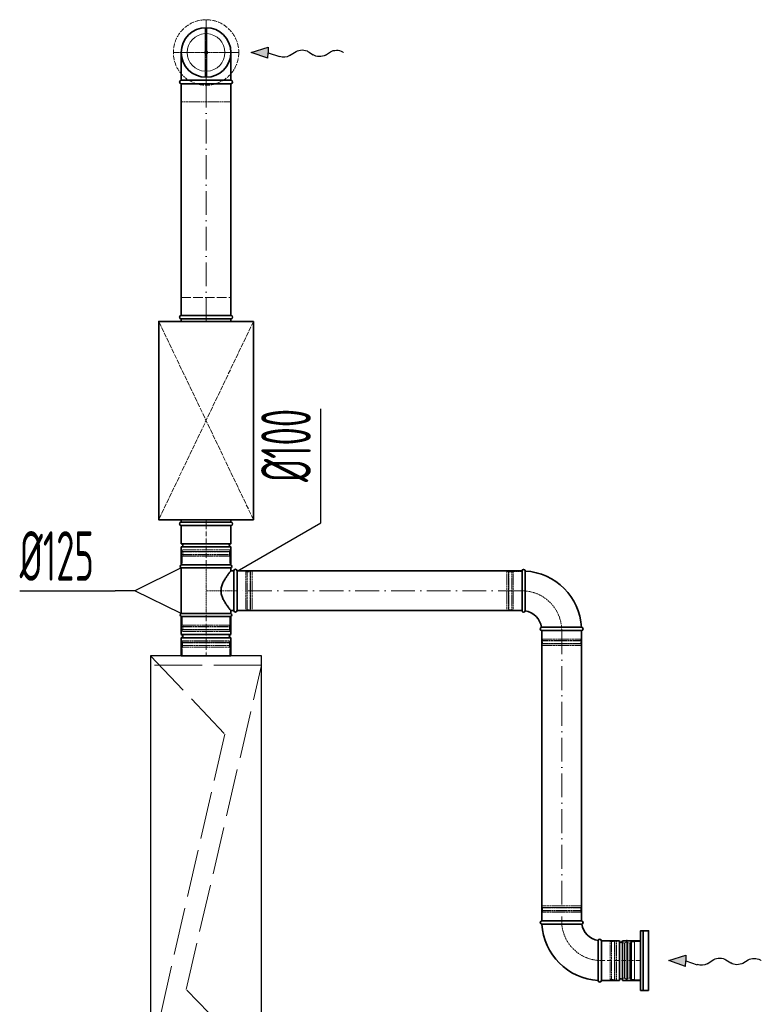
# Model space of a CAD drawing. Header units: millimetres. Extents: x -118717 to 8962, y 22910 to 145283.
# Tile 51 of 193: x -60983 to -59112, y 70700 to 73182. Entities that reach past the tile are written whole.
import ezdxf

# ---------------------------------------------------------------- set-up
doc = ezdxf.new("R2010")
doc.units = ezdxf.units.MM
for name, pattern in [('ACAD_ISO02W100', [15, 12, -3]), ('ACAD_ISO10W100', [18, 12, -3, 0, -3]), ('phl_thick', [0])]:
    doc.linetypes.add(name, pattern=pattern)
for name, color, linetype, lineweight in [('VZT_05 ETA (ODVOD) - OBRYS', 6, 'Continuous', 35), ('VZT_06 ETA (ODVOD) - OSA', 6, 'ACAD_ISO10W100', 5), ('VZT_08 ETA (ODVOD) - SKRYTÉ', 6, 'ACAD_ISO02W100', 5), ('VZT_21 ZAŘÍZENÍ - OBRYS', 1, 'Continuous', 30), ('VZT_22 ZAŘÍZENÍ - DETAIL', 8, 'Continuous', 5), ('VZT_30 DISTRIBUČNÍ PRVKY - OBRYS', 1, 'Continuous', 35), ('VZT_31 DISTRIBUČNÍ PRVKY - OSA', 8, 'ACAD_ISO10W100', 5), ('VZT_32 DISTRIBUČNÍ PRVKY - DETAIL', 8, 'Continuous', 5), ('VZT_33 DISTRIBUČNÍ PRVKY - SKRYTÉ', 8, 'ACAD_ISO02W100', 5), ('VZT_35 TLUMIČE HLUKU - OBRYS', 1, 'Continuous', 35), ('VZT_36 TLUMIČE HLUKU - OSA', 1, 'ACAD_ISO10W100', 5), ('VZT_37 TLUMIČE HLUKU - DETAIL', 8, 'ACAD_ISO02W100', 5), ('VZT_50 POPIS - OBECNE', 7, 'Continuous', 13), ('VZT_60_KOTY - DIMENZE', 7, 'Continuous', 5)]:
    doc.layers.add(name, color=color, linetype=linetype, lineweight=lineweight)
doc.layers.add('VZT_07 ETA (ODVOD) - NETISK', color=8, linetype='ACAD_ISO02W100', lineweight=5, plot=False)
doc.layers.add('VZT_39 TLUMIČE HLUKU - NETISK', color=8, linetype='ACAD_ISO02W100', lineweight=5, plot=False)
doc.styles.add('EVORA_125', font='isocp.shx', dxfattribs={"width": 0.6, "height": 125})

# ---------------------------------------------------------------- blocks, each defined once
blk = doc.blocks.new('*U50')
at = {"layer": 'VZT_31 DISTRIBUČNÍ PRVKY - OSA', "color": 0}
for p, q in [((0, 16.5), (0, 82.62)), ((-82.62, 0), (-16.5, 0)), ((16.5, 0), (82.62, 0)), ((0, -82.62), (0, -16.5))]:
    blk.add_line(p, q, dxfattribs=at)
at = {"layer": 'VZT_31 DISTRIBUČNÍ PRVKY - OSA', "color": 0, "linetype": 'Continuous'}
for p, q in [((-8.25, 0), (8.25, 0)), ((0, -8.25), (0, 8.25))]:
    blk.add_line(p, q, dxfattribs=at)

msp = doc.modelspace()

# ---------------------------------------------------------------- linework, layer by layer
at = {"color": 8, "lineweight": 5}
for points in [[(-59457.9, 70853.9), (-59461.8, 70855.3), (-59461.8, 70810.1)], [(-59457.6, 70854.8), (-59457.6, 70810.1)], [(-59446, 70854), (-59446, 70810.1)], [(-59442.3, 70855.7), (-59442.3, 70810.1)], [(-59439.7, 70857.6), (-59439.7, 70810.1)], [(-59416.8, 70761.6), (-59431.8, 70761.6), (-59431.8, 70858.6), (-59416.8, 70858.6)], [(-59416.8, 70761.6), (-59416.8, 70858.6)], [(-59457.9, 70766.4), (-59461.8, 70765), (-59461.8, 70810.1)], [(-59457.6, 70765.5), (-59457.6, 70810.1)], [(-59446, 70766.2), (-59446, 70810.1)], [(-59442.3, 70764.6), (-59442.3, 70810.1)], [(-59439.7, 70762.6), (-59439.7, 70810.1)]]:
    msp.add_lwpolyline(points, dxfattribs=at)
for points in [[(-59451.7, 70862.3), (-59453.1, 70856.5, 0.060863), (-59453.2, 70855.9), (-59453.2, 70810.1)], [(-59451.7, 70862.3), (-59450.3, 70856.3, -0.058981), (-59450.2, 70855.7), (-59450.2, 70810.1)], [(-59431.8, 70857.6), (-59439.7, 70857.6, 0.291473), (-59442.1, 70856.1, 0.291473)], [(-59451.7, 70758), (-59453.1, 70763.7, -0.060863), (-59453.2, 70764.4), (-59453.2, 70810.1)], [(-59451.7, 70758), (-59450.3, 70764, 0.058981), (-59450.2, 70764.6), (-59450.2, 70810.1)], [(-59431.8, 70762.6), (-59439.7, 70762.6, -0.291473), (-59442.1, 70764.2, -0.291473)]]:
    msp.add_lwpolyline(points, format="xyb", dxfattribs=at)
for centre, radius, start, end in [((-59452.4, 70845.8), 10.5, 52.1622, 120.2824), ((-59445.5, 70857.9), 3.88, 263.3265, 332.5007), ((-59452.4, 70774.5), 10.5, 239.7176, 307.8378), ((-59445.5, 70762.4), 3.88, 27.4993, 96.6735)]:
    msp.add_arc(centre, radius, start, end, dxfattribs=at)
at = {"layer": 'VZT_05 ETA (ODVOD) - OBRYS'}
for p, q in [((-60575, 71906.5), (-60450, 71906.5)), ((-60575, 71861), (-60575, 71906.5)), ((-60450, 71861), (-60450, 71906.5)), ((-60575, 71861), (-60450, 71861)), ((-60575, 71853), (-60450, 71853)), ((-60575, 71807.5), (-60575, 71853)), ((-60450, 71807.5), (-60450, 71853)), ((-60575, 71807.5), (-60450, 71807.5)), ((-60450, 71807.5), (-60575, 71807.5)), ((-60575, 71799.8), (-60450, 71799.8)), ((-60575, 71685.1), (-60575, 71799.8)), ((-60450, 71792.5), (-60450, 71799.8)), ((-60442.5, 71792.5), (-60450, 71792.5)), ((-60442.5, 71792.5), (-60442.5, 71692.5)), ((-60434.5, 71792.5), (-60434.5, 71692.5)), ((-59715.8, 71792.2), (-59715.8, 71692.2)), ((-59707.8, 71792.2), (-59707.8, 71742.1)), ((-60450, 71685.1), (-60575, 71685.1)), ((-60442.5, 71692.5), (-60450, 71692.5)), ((-60450, 71685.1), (-60450, 71692.5)), ((-60450, 71677.5), (-60575, 71677.5)), ((-60575, 71677.5), (-60575, 71632)), ((-60450, 71677.5), (-60575, 71677.5)), ((-60450, 71677.5), (-60450, 71632)), ((-59665.8, 71642.2), (-59565.8, 71642.2)), ((-59565.8, 71650.2), (-59616, 71650.2)), ((-60450, 71632), (-60575, 71632)), ((-60450, 71624), (-60575, 71624)), ((-60575, 71624), (-60575, 71578.5)), ((-60450, 71624), (-60450, 71578.5)), ((-60450, 71578.5), (-60575, 71578.5)), ((-59565.8, 70910.1), (-59665.8, 70910.1)), ((-59665.8, 70902.1), (-59615.6, 70902.1)), ((-59515.8, 70760.1), (-59515.8, 70860.1)), ((-59515.8, 70860.1), (-59515.8, 70760.1)), ((-59470.3, 70860.1), (-59515.8, 70860.1)), ((-59470.3, 70860.1), (-59470.3, 70760.1)), ((-59462.3, 70860.1), (-59462.3, 70760.1)), ((-59416.8, 70860.1), (-59462.3, 70860.1)), ((-59416.8, 70860.1), (-59416.8, 70760.1)), ((-59523.8, 70760.1), (-59523.8, 70810.3)), ((-59470.3, 70760.1), (-59515.8, 70760.1)), ((-59416.8, 70760.1), (-59462.3, 70760.1))]:
    msp.add_line(p, q, dxfattribs=at)
at = {"layer": 'VZT_05 ETA (ODVOD) - OBRYS', "elevation": 0}
for points in [[(-60575, 73029.3), (-60575, 73099.3)], [(-60450, 73029.3), (-60450, 73099.3)], [(-60575, 73029.3), (-60450, 73029.3)], [(-60575, 72436.5), (-60575, 73020.3)], [(-60575, 73020.3), (-60450, 73020.3)], [(-60450, 72436.5), (-60450, 73020.3)], [(-60434.5, 71792.5), (-59715.8, 71792.5)], [(-60434.5, 71692.5), (-59715.8, 71692.5)]]:
    msp.add_lwpolyline(points, dxfattribs=at)
at = {"layer": 'VZT_05 ETA (ODVOD) - OBRYS'}
for points in [[(-59665.8, 70910.1), (-59665.8, 71642.2)], [(-59565.8, 70910.1), (-59565.8, 71642.2)]]:
    msp.add_lwpolyline(points, dxfattribs=at)
for centre, radius, start, end in [((-60512.5, 73099.3), 62.5, 0, 180), ((-60575, 73024.8), 4.5, 90, 270), ((-60450, 73024.8), 4.5, 270, 90), ((-60575, 71857), 4, 270, 90), ((-60450, 71857), 4, 90, 270), ((-60573.3, 71803.6), 4.17, 113.4678, 246.5322), ((-60451.6, 71803.6), 4.17, 293.4678, 66.5322), ((-60438.5, 71792.5), 4, 0, 180), ((-59711.8, 71792.2), 4, 0, 180), ((-59715.8, 71642.2), 150, 3.0572, 86.9428), ((-60573.3, 71681.3), 4.17, 113.4678, 246.5322), ((-60451.6, 71681.3), 4.17, 293.4678, 66.5322), ((-60438.5, 71692.5), 4, 180, 0), ((-59711.8, 71692.2), 4, 180, 350.8522), ((-59715.8, 71642.2), 50, 9.1478, 80.8522), ((-59665.8, 71646.2), 4, 99.1478, 270), ((-59565.8, 71646.2), 4, 270, 90), ((-60575, 71628), 4, 270, 90), ((-60450, 71628), 4, 90, 270), ((-59665.8, 70906.1), 4, 90, 270), ((-59515.8, 70910.1), 150, 183.0572, 266.9428), ((-59565.8, 70906.1), 4, 279.1478, 90), ((-59515.8, 70910.1), 50, 189.1478, 260.8522), ((-59519.8, 70860.1), 4, 0, 170.8522), ((-59466.3, 70860.1), 4, 180, 0), ((-59466.3, 70760.1), 4, 0, 180), ((-59519.8, 70760.1), 4, 180, 0)]:
    msp.add_arc(centre, radius, start, end, dxfattribs=at)
for points, knots in [([(-60450, 71792.5), (-60450, 71792.5), (-60450, 71792.4), (-60450.3, 71792.1), (-60450.5, 71791.8), (-60451, 71791.1), (-60451.4, 71790.7), (-60452.2, 71789.7), (-60452.6, 71789.1), (-60453.6, 71787.8), (-60454.2, 71787.1), (-60455.4, 71785.5), (-60456, 71784.7), (-60457.4, 71782.9), (-60458, 71781.9), (-60459.5, 71779.9), (-60460.2, 71778.9), (-60461.7, 71776.7), (-60462.4, 71775.6), (-60464, 71773.2), (-60464.8, 71771.9), (-60466.4, 71769.2), (-60467.2, 71767.9), (-60468.7, 71765), (-60469.5, 71763.6), (-60471.6, 71759), (-60472.8, 71755.8), (-60474, 71750.9), (-60474.4, 71749.3), (-60474.8, 71745.9), (-60475, 71744.2), (-60475, 71740.8), (-60474.8, 71739.1), (-60474.4, 71735.7), (-60474, 71734), (-60472.8, 71729.1), (-60471.6, 71725.9), (-60469.5, 71721.4), (-60468.7, 71719.9), (-60467.2, 71717.1), (-60466.4, 71715.7), (-60464.8, 71713.1), (-60464, 71711.8), (-60462.4, 71709.4), (-60461.7, 71708.2), (-60460.2, 71706.1), (-60459.5, 71705), (-60458, 71703), (-60457.4, 71702.1), (-60456, 71700.3), (-60455.4, 71699.4), (-60454.2, 71697.9), (-60453.6, 71697.1), (-60452.6, 71695.8), (-60452.2, 71695.2), (-60451.4, 71694.2), (-60451, 71693.8), (-60450.5, 71693.1), (-60450.3, 71692.9), (-60450, 71692.6), (-60450, 71692.5), (-60450, 71692.5)], [80.753728, 80.753728, 80.753728, 80.753728, 85.721109, 85.721109, 90.68849, 90.68849, 95.655871, 95.655871, 100.623252, 100.623252, 105.590633, 105.590633, 110.558015, 110.558015, 115.525396, 115.525396, 120.492777, 120.492777, 125.619612, 125.619612, 130.746447, 130.746447, 135.873281, 135.873281, 141.000116, 141.000116, 151.253786, 151.253786, 156.38062, 156.38062, 161.507455, 161.507455, 166.63429, 166.63429, 171.761125, 171.761125, 182.014794, 182.014794, 187.141629, 187.141629, 192.268464, 192.268464, 197.395298, 197.395298, 202.522133, 202.522133, 207.489514, 207.489514, 212.456896, 212.456896, 217.424277, 217.424277, 222.391658, 222.391658, 227.359039, 227.359039, 232.32642, 232.32642, 237.293801, 237.293801, 242.261183, 242.261183, 242.261183, 242.261183]), ([(-59707.8, 71742.1), (-59707.8, 71735.7), (-59707.8, 71729.4), (-59707.8, 71717.3), (-59707.8, 71711.8), (-59707.8, 71702.3), (-59707.8, 71698.4), (-59707.8, 71693.2), (-59707.8, 71691.7), (-59707.8, 71691.6), (-59707.8, 71691.6), (-59707.8, 71691.6)], [78.71119, 78.71119, 78.71119, 78.71119, 97.804615, 97.804615, 117.523893, 117.523893, 137.264303, 137.264303, 156.831737, 156.831737, 157.874915, 157.874915, 157.874915, 157.874915]), ([(-59666.4, 71650.2), (-59666.4, 71650.2), (-59665.3, 71650.2), (-59660.8, 71650.2), (-59657.4, 71650.2), (-59648.5, 71650.2), (-59643.1, 71650.2), (-59631.2, 71650.2), (-59624.7, 71650.2), (-59617.4, 71650.2), (-59616.7, 71650.2), (-59616, 71650.2)], [157.874915, 157.874915, 157.874915, 157.874915, 176.103874, 176.103874, 195.460379, 195.460379, 215.101284, 215.101284, 234.82164, 234.82164, 237.034743, 237.034743, 237.034743, 237.034743]), ([(-59565.2, 70902.2), (-59565.2, 70902.2), (-59566.3, 70902.2), (-59570.8, 70902.2), (-59574.2, 70902.2), (-59583.1, 70902.1), (-59588.5, 70902.1), (-59600.4, 70902.1), (-59606.9, 70902.1), (-59614.2, 70902.1), (-59614.9, 70902.1), (-59615.6, 70902.1)], [157.874915, 157.874915, 157.874915, 157.874915, 176.103874, 176.103874, 195.460379, 195.460379, 215.101284, 215.101284, 234.82164, 234.82164, 237.034743, 237.034743, 237.034743, 237.034743]), ([(-59523.8, 70810.3), (-59523.8, 70816.7), (-59523.8, 70823), (-59523.8, 70835), (-59523.8, 70840.6), (-59523.8, 70850.1), (-59523.8, 70853.9), (-59523.7, 70859.2), (-59523.7, 70860.6), (-59523.7, 70860.8), (-59523.7, 70860.8), (-59523.7, 70860.8)], [78.71119, 78.71119, 78.71119, 78.71119, 97.804615, 97.804615, 117.523893, 117.523893, 137.264303, 137.264303, 156.831737, 156.831737, 157.874915, 157.874915, 157.874915, 157.874915])]:
    msp.add_open_spline(points, degree=3, knots=knots, dxfattribs=at)
at = {"layer": 'VZT_06 ETA (ODVOD) - OSA', "ltscale": 0.3, "elevation": 0}
for points in [[(-60512.5, 73171.8), (-60512.5, 73099.3)], [(-60585, 73099.3), (-60512.5, 73099.3)], [(-60512.5, 73099.3), (-60512.5, 73020.3)], [(-60512.5, 73099.3), (-60440, 73099.3)], [(-60512.5, 71677.5), (-60512.5, 71807.5)], [(-60434.5, 71742.5), (-60512.5, 71742.5)]]:
    msp.add_lwpolyline(points, dxfattribs=at)
at = {"layer": 'VZT_06 ETA (ODVOD) - OSA', "ltscale": 5, "elevation": 0}
for points in [[(-60512.5, 73020.3), (-60512.5, 72436.5)], [(-59715.8, 71742.5), (-60434.5, 71742.5)]]:
    msp.add_lwpolyline(points, dxfattribs=at)
at = {"layer": 'VZT_06 ETA (ODVOD) - OSA', "elevation": 0}
for points in [[(-60512.5, 71807.5), (-60512.5, 71906.5)], [(-60512.5, 71677.5), (-60512.5, 71578.5)], [(-59416.8, 70810.1), (-59515.8, 70810.1)]]:
    msp.add_lwpolyline(points, dxfattribs=at)
at = {"layer": 'VZT_06 ETA (ODVOD) - OSA', "ltscale": 0.3}
for points in [[(-59615.8, 71642.2), (-59615.8, 71642.2, 0.414214), (-59715.8, 71742.2), (-59715.8, 71742.2)], [(-59615.8, 70910.1), (-59615.8, 70910.1, 0.414214), (-59515.8, 70810.1), (-59515.8, 70810.1)]]:
    msp.add_lwpolyline(points, format="xyb", dxfattribs=at)
at = {"layer": 'VZT_06 ETA (ODVOD) - OSA', "ltscale": 5}
msp.add_lwpolyline([(-59615.8, 71642.2), (-59615.8, 70910.1)], dxfattribs=at)
at = {"layer": 'VZT_07 ETA (ODVOD) - NETISK', "ltscale": 0.4}
for p, q in [((-60451.5, 71841), (-60573.5, 71841)), ((-60573.5, 71841), (-60573.5, 71840.5)), ((-60451.5, 71840.5), (-60573.5, 71840.5)), ((-60451.5, 71833.5), (-60573.5, 71833.5)), ((-60573.5, 71833.5), (-60573.5, 71833)), ((-60451.5, 71833), (-60573.5, 71833)), ((-60452.5, 71845.5), (-60572.5, 71845.5)), ((-60572.5, 71845.5), (-60572.5, 71841.5)), ((-60452.5, 71841.5), (-60572.5, 71841.5)), ((-60571.5, 71841.5), (-60571.5, 71841)), ((-60571.5, 71840.5), (-60571.5, 71833.5)), ((-60571.5, 71833), (-60571.5, 71829.5)), ((-60453.5, 71841.5), (-60453.5, 71841)), ((-60453.5, 71840.5), (-60453.5, 71833.5)), ((-60453.5, 71833), (-60453.5, 71829.5)), ((-60452.5, 71845.5), (-60452.5, 71841.5)), ((-60451.5, 71841), (-60451.5, 71840.5)), ((-60451.5, 71833.5), (-60451.5, 71833)), ((-60452.5, 71829.5), (-60572.5, 71829.5)), ((-60572.5, 71829.5), (-60572.5, 71807.5)), ((-60452.5, 71829.5), (-60452.5, 71807.5)), ((-60434.5, 71791.5), (-60412.5, 71791.5)), ((-60412.5, 71791.5), (-60412.5, 71693.5)), ((-60412.5, 71790.5), (-60409, 71790.5)), ((-60409, 71792.5), (-60409, 71692.5)), ((-60409, 71792.5), (-60408.5, 71792.5)), ((-60408.5, 71792.5), (-60408.5, 71692.5)), ((-60408.5, 71790.5), (-60401.5, 71790.5)), ((-60401.5, 71792.5), (-60401.5, 71692.5)), ((-60401.5, 71792.5), (-60401, 71792.5)), ((-60401, 71792.5), (-60401, 71692.5)), ((-60401, 71790.5), (-60400.5, 71790.5)), ((-60400.5, 71791.5), (-60400.5, 71693.5)), ((-60400.5, 71791.5), (-60396.5, 71791.5)), ((-60396.5, 71791.5), (-60396.5, 71693.5)), ((-59753.8, 71791.2), (-59753.8, 71693.2)), ((-59749.8, 71791.2), (-59753.8, 71791.2)), ((-59749.8, 71791.2), (-59749.8, 71693.2)), ((-59749.3, 71790.2), (-59749.8, 71790.2)), ((-59749.3, 71792.2), (-59749.3, 71692.2)), ((-59748.8, 71792.2), (-59749.3, 71792.2)), ((-59748.8, 71792.2), (-59748.8, 71692.2)), ((-59741.8, 71790.2), (-59748.8, 71790.2)), ((-59741.8, 71792.2), (-59741.8, 71692.2)), ((-59741.3, 71792.2), (-59741.8, 71792.2)), ((-59741.3, 71792.2), (-59741.3, 71692.2)), ((-59737.8, 71790.2), (-59741.3, 71790.2)), ((-59737.8, 71791.2), (-59737.8, 71693.2)), ((-59715.8, 71791.2), (-59737.8, 71791.2)), ((-60434.5, 71693.5), (-60412.5, 71693.5)), ((-60412.5, 71694.5), (-60409, 71694.5)), ((-60409, 71692.5), (-60408.5, 71692.5)), ((-60408.5, 71694.5), (-60401.5, 71694.5)), ((-60401.5, 71692.5), (-60401, 71692.5)), ((-60401, 71694.5), (-60400.5, 71694.5)), ((-60400.5, 71693.5), (-60396.5, 71693.5)), ((-59749.8, 71693.2), (-59753.8, 71693.2)), ((-59749.3, 71694.2), (-59749.8, 71694.2)), ((-59748.8, 71692.2), (-59749.3, 71692.2)), ((-59741.8, 71694.2), (-59748.8, 71694.2)), ((-59741.3, 71692.2), (-59741.8, 71692.2)), ((-59737.8, 71694.2), (-59741.3, 71694.2)), ((-59715.8, 71693.2), (-59737.8, 71693.2)), ((-60572.5, 71677.5), (-60572.5, 71655.5)), ((-60452.5, 71677.5), (-60452.5, 71655.5)), ((-60451.5, 71652), (-60573.5, 71652)), ((-60573.5, 71652), (-60573.5, 71651.5)), ((-60451.5, 71651.5), (-60573.5, 71651.5)), ((-60451.5, 71644.5), (-60573.5, 71644.5)), ((-60573.5, 71644.5), (-60573.5, 71644)), ((-60451.5, 71644), (-60573.5, 71644)), ((-60452.5, 71655.5), (-60572.5, 71655.5)), ((-60452.5, 71643.5), (-60572.5, 71643.5)), ((-60572.5, 71643.5), (-60572.5, 71639.5)), ((-60452.5, 71639.5), (-60572.5, 71639.5)), ((-60571.5, 71655.5), (-60571.5, 71652)), ((-60571.5, 71651.5), (-60571.5, 71644.5)), ((-60571.5, 71644), (-60571.5, 71643.5)), ((-60453.5, 71655.5), (-60453.5, 71652)), ((-60453.5, 71651.5), (-60453.5, 71644.5)), ((-60453.5, 71644), (-60453.5, 71643.5)), ((-60452.5, 71643.5), (-60452.5, 71639.5)), ((-60451.5, 71652), (-60451.5, 71651.5)), ((-60451.5, 71644.5), (-60451.5, 71644)), ((-59664.8, 71620.2), (-59664.8, 71642.2)), ((-59566.8, 71620.2), (-59566.8, 71642.2)), ((-60573.7, 71612), (-60451.7, 71612)), ((-60573.7, 71611.5), (-60573.7, 71612)), ((-60573.7, 71611.5), (-60451.7, 71611.5)), ((-60572.7, 71616.5), (-60452.7, 71616.5)), ((-60572.7, 71612.5), (-60572.7, 71616.5)), ((-60572.7, 71612.5), (-60452.7, 71612.5)), ((-60571.7, 71612), (-60571.7, 71612.5)), ((-60571.7, 71604.5), (-60571.7, 71611.5)), ((-60453.7, 71612), (-60453.7, 71612.5)), ((-60453.7, 71604.5), (-60453.7, 71611.5)), ((-60452.7, 71612.5), (-60452.7, 71616.5)), ((-60451.7, 71611.5), (-60451.7, 71612)), ((-59565.8, 71616.7), (-59665.8, 71616.7)), ((-59665.8, 71616.2), (-59665.8, 71616.7)), ((-59565.8, 71616.2), (-59665.8, 71616.2)), ((-59565.8, 71609.2), (-59665.8, 71609.2)), ((-59665.8, 71608.7), (-59665.8, 71609.2)), ((-59565.8, 71608.7), (-59665.8, 71608.7)), ((-59566.8, 71620.2), (-59664.8, 71620.2)), ((-59566.8, 71608.2), (-59664.8, 71608.2)), ((-59664.8, 71604.2), (-59664.8, 71608.2)), ((-59663.8, 71616.7), (-59663.8, 71620.2)), ((-59663.8, 71609.2), (-59663.8, 71616.2)), ((-59663.8, 71608.2), (-59663.8, 71608.7)), ((-59567.8, 71616.7), (-59567.8, 71620.2)), ((-59567.8, 71609.2), (-59567.8, 71616.2)), ((-59567.8, 71608.2), (-59567.8, 71608.7)), ((-59566.8, 71604.2), (-59566.8, 71608.2)), ((-59565.8, 71616.2), (-59565.8, 71616.7)), ((-59565.8, 71608.7), (-59565.8, 71609.2)), ((-60573.7, 71604.5), (-60451.7, 71604.5)), ((-60573.7, 71604), (-60573.7, 71604.5)), ((-60573.7, 71604), (-60451.7, 71604)), ((-60572.7, 71600.5), (-60452.7, 71600.5)), ((-60572.7, 71578.5), (-60572.7, 71600.5)), ((-60571.7, 71600.5), (-60571.7, 71604)), ((-60453.7, 71600.5), (-60453.7, 71604)), ((-60452.7, 71578.5), (-60452.7, 71600.5)), ((-60451.7, 71604), (-60451.7, 71604.5)), ((-59566.8, 71604.2), (-59664.8, 71604.2)), ((-59665.8, 70943.6), (-59565.8, 70943.6)), ((-59665.8, 70943.6), (-59665.8, 70943.1)), ((-59665.8, 70943.1), (-59565.8, 70943.1)), ((-59664.8, 70948.1), (-59566.8, 70948.1)), ((-59664.8, 70948.1), (-59664.8, 70944.1)), ((-59664.8, 70944.1), (-59566.8, 70944.1)), ((-59663.8, 70944.1), (-59663.8, 70943.6)), ((-59663.8, 70943.1), (-59663.8, 70936.1)), ((-59567.8, 70944.1), (-59567.8, 70943.6)), ((-59567.8, 70943.1), (-59567.8, 70936.1)), ((-59566.8, 70948.1), (-59566.8, 70944.1)), ((-59565.8, 70943.6), (-59565.8, 70943.1)), ((-59665.8, 70936.1), (-59565.8, 70936.1)), ((-59665.8, 70936.1), (-59665.8, 70935.6)), ((-59665.8, 70935.6), (-59565.8, 70935.6)), ((-59664.8, 70932.1), (-59566.8, 70932.1)), ((-59664.8, 70932.1), (-59664.8, 70910.1)), ((-59663.8, 70935.6), (-59663.8, 70932.1)), ((-59567.8, 70935.6), (-59567.8, 70932.1)), ((-59566.8, 70932.1), (-59566.8, 70910.1)), ((-59565.8, 70936.1), (-59565.8, 70935.6)), ((-59515.8, 70859.1), (-59493.8, 70859.1)), ((-59493.8, 70761.1), (-59493.8, 70859.1)), ((-59493.8, 70858.1), (-59490.3, 70858.1)), ((-59490.3, 70760.1), (-59490.3, 70860.1)), ((-59490.3, 70860.1), (-59489.8, 70860.1)), ((-59489.8, 70760.1), (-59489.8, 70860.1)), ((-59489.8, 70858.1), (-59482.8, 70858.1)), ((-59482.8, 70760.1), (-59482.8, 70860.1)), ((-59482.8, 70860.1), (-59482.3, 70860.1)), ((-59482.3, 70760.1), (-59482.3, 70860.1)), ((-59482.3, 70858.1), (-59481.8, 70858.1)), ((-59481.8, 70761.1), (-59481.8, 70859.1)), ((-59481.8, 70859.1), (-59477.8, 70859.1)), ((-59477.8, 70761.1), (-59477.8, 70859.1)), ((-59515.8, 70761.1), (-59493.8, 70761.1)), ((-59493.8, 70762.1), (-59490.3, 70762.1)), ((-59490.3, 70760.1), (-59489.8, 70760.1)), ((-59489.8, 70762.1), (-59482.8, 70762.1)), ((-59482.8, 70760.1), (-59482.3, 70760.1)), ((-59482.3, 70762.1), (-59481.8, 70762.1)), ((-59481.8, 70761.1), (-59477.8, 70761.1))]:
    msp.add_line(p, q, dxfattribs=at)
at = {"layer": 'VZT_07 ETA (ODVOD) - NETISK', "ltscale": 0.4, "elevation": 0}
msp.add_lwpolyline([(-60575, 73020.3), (-60575, 72975.3), (-60450, 72975.3), (-60450, 73020.3)], dxfattribs=at)
at = {"layer": 'VZT_08 ETA (ODVOD) - SKRYTÉ', "ltscale": 2}
msp.add_arc((-60512.5, 73099.3), 62.5, 180, 0, dxfattribs=at)
at = {"layer": 'VZT_21 ZAŘÍZENÍ - OBRYS'}
msp.add_lwpolyline([(-60652.7, 71578.5), (-60652.7, 70078.5), (-60372.7, 70078.5), (-60372.7, 71578.5)], close=True, dxfattribs=at)
at = {"layer": 'VZT_22 ZAŘÍZENÍ - DETAIL', "linetype": 'ACAD_ISO02W100', "lineweight": 5, "ltscale": 10}
for points in [[(-60652.7, 71578.5), (-60465.5, 71381), (-60652.7, 70562.8)], [(-60372.7, 71554.5), (-60652.7, 71554.5)], [(-60372.7, 70542.2), (-60562.8, 70736.9), (-60372.7, 71554.5)]]:
    msp.add_lwpolyline(points, dxfattribs=at)
at = {"layer": 'VZT_30 DISTRIBUČNÍ PRVKY - OBRYS'}
msp.add_lwpolyline([(-59396.8, 70735.1), (-59396.8, 70885.1), (-59416.8, 70885.1), (-59416.8, 70735.1)], close=True, dxfattribs=at)
msp.add_lwpolyline([(-59410, 70885.1), (-59410, 70735.1)], dxfattribs=at)
msp.add_circle((-60512.5, 73099.3), 62.5, dxfattribs=at)
at = {"layer": 'VZT_32 DISTRIBUČNÍ PRVKY - DETAIL', "elevation": 0}
for points in [[(-60514.5, 73161.8), (-60514.5, 73102.8)], [(-60510.5, 73161.8), (-60510.5, 73102.8)], [(-60514.5, 73095.9), (-60514.5, 73036.9)], [(-60510.5, 73095.9), (-60510.5, 73036.9)]]:
    msp.add_lwpolyline(points, dxfattribs=at)
at = {"layer": 'VZT_32 DISTRIBUČNÍ PRVKY - DETAIL'}
for radius in [4, 2]:
    msp.add_circle((-60512.5, 73099.3), radius, dxfattribs=at)
for start, end in [(92.4132, 267.5868), (272.4132, 87.5868)]:
    msp.add_arc((-60512.5, 73099.3), 47.5, start, end, dxfattribs=at)
at = {"layer": 'VZT_33 DISTRIBUČNÍ PRVKY - SKRYTÉ'}
msp.add_circle((-60512.5, 73099.3), 82.5, dxfattribs=at)
at = {"layer": 'VZT_35 TLUMIČE HLUKU - OBRYS'}
for p, q in [((-60575, 72436.5), (-60450, 72436.5)), ((-60575, 71906.5), (-60450, 71906.5))]:
    msp.add_line(p, q, dxfattribs=at)
at = {"layer": 'VZT_35 TLUMIČE HLUKU - OBRYS', "elevation": 0}
for points in [[(-60575, 72427.5), (-60450, 72427.5)], [(-60575, 72427.5), (-60575, 72421.5)], [(-60450, 72427.5), (-60450, 72421.5)], [(-60575, 71915.5), (-60575, 71921.5)], [(-60575, 71915.5), (-60450, 71915.5)], [(-60450, 71915.5), (-60450, 71921.5)]]:
    msp.add_lwpolyline(points, dxfattribs=at)
msp.add_lwpolyline([(-60393, 72421.5), (-60393, 71921.5), (-60632, 71921.5), (-60632, 72421.5)], close=True, dxfattribs=at)
at = {"layer": 'VZT_35 TLUMIČE HLUKU - OBRYS'}
for centre, start, end in [((-60575, 72432), 90, 270), ((-60450, 72432), 270, 90), ((-60575, 71911), 90, 270), ((-60450, 71911), 270, 90)]:
    msp.add_arc(centre, 4.5, start, end, dxfattribs=at)
at = {"layer": 'VZT_36 TLUMIČE HLUKU - OSA', "ltscale": 5, "elevation": 0}
for points in [[(-60512.5, 72436.5), (-60512.5, 72421.5)], [(-60512.5, 71906.5), (-60512.5, 71921.5)]]:
    msp.add_lwpolyline(points, dxfattribs=at)
at = {"layer": 'VZT_37 TLUMIČE HLUKU - DETAIL', "lineweight": 5, "elevation": 0}
for points in [[(-60393, 72421.5), (-60632, 71921.5)], [(-60393, 71921.5), (-60632, 72421.5)]]:
    msp.add_lwpolyline(points, dxfattribs=at)
at = {"layer": 'VZT_39 TLUMIČE HLUKU - NETISK', "ltscale": 2, "elevation": 0}
for points in [[(-60575, 72436.5), (-60575, 72481.5), (-60450, 72481.5), (-60450, 72436.5)], [(-60575, 71906.5), (-60575, 71861.5), (-60450, 71861.5), (-60450, 71906.5)]]:
    msp.add_lwpolyline(points, dxfattribs=at)
at = {"layer": 'VZT_50 POPIS - OBECNE', "color": 0, "lineweight": -2}
for p, q in [((-60399.2, 73099.3), (-60356, 73112.7)), ((-60356.4, 73084.8), (-60399.2, 73099.3)), ((-60356.4, 73084.8), (-60356.2, 73098.7)), ((-60356, 73112.7), (-60356.2, 73098.7)), ((-60356.2, 73098.7), (-60327.6, 73089)), ((-60302.1, 73091.3), (-60285.6, 73101.7)), ((-60254.6, 73101.3), (-60242.7, 73093.3)), ((-60211.7, 73092.9), (-60198.8, 73101.1)), ((-59346, 70810.1), (-59302.8, 70823.5)), ((-59302.8, 70823.5), (-59303, 70809.6)), ((-59303.2, 70795.6), (-59346, 70810.1)), ((-59303.2, 70795.6), (-59303, 70809.6)), ((-59303, 70809.6), (-59274.4, 70799.8)), ((-59249, 70802.1), (-59232.5, 70812.5)), ((-59201.5, 70812.1), (-59189.6, 70804.1)), ((-59158.6, 70803.7), (-59145.6, 70811.9))]:
    msp.add_line(p, q, dxfattribs=at)
at = {"layer": 'VZT_50 POPIS - OBECNE'}
for p, q in [((-60168.6, 73101.2), (-60165.6, 73099.3)), ((-59115.5, 70812), (-59112.4, 70810.1))]:
    msp.add_line(p, q, dxfattribs=at)
at = {"layer": 'VZT_50 POPIS - OBECNE', "color": 0, "lineweight": -2, "extrusion": (0, 0, -1)}
for centre, start_param, end_param in [((-60270.3, 73092.2), 0.766537, 2.375056), ((-60183.4, 73091.5), 0.766537, 2.320574), ((-60317.5, 73100.8), 3.908129, 5.191299), ((-60227.1, 73102.4), 3.908129, 5.516649), ((-59217.1, 70803), 0.766537, 2.375056), ((-59130.3, 70802.3), 0.766537, 2.320574), ((-59264.3, 70811.6), 3.908129, 5.191299), ((-59173.9, 70813.2), 3.908129, 5.516649)]:
    msp.add_ellipse(centre, major_axis=(-21.5, 0.3), ratio=0.625, start_param=start_param, end_param=end_param, dxfattribs=at)
at = {"layer": 'VZT_50 POPIS - OBECNE', "color": 0, "lineweight": -2}
for points in [[(-60356.4, 73084.8), (-60356, 73112.7), (-60399.2, 73099.3)], [(-59303.2, 70795.6), (-59302.8, 70823.5), (-59346, 70810.1)]]:
    msp.add_solid(points, dxfattribs=at)
at = {"layer": 'VZT_60_KOTY - DIMENZE', "linetype": 'ByBlock', "lineweight": -2}
for p, q in [((-60223.4, 71913.3), (-60223.4, 71963.3)), ((-60691.9, 71742.5), (-60741.9, 71742.5))]:
    msp.add_line(p, q, dxfattribs=at)
for points in [[(-60223.4, 71963.3), (-60223.4, 72200.9)], [(-60434.5, 71791.5), (-60223.4, 71913.3)]]:
    msp.add_lwpolyline(points, dxfattribs=at)
at = {"layer": 'VZT_60_KOTY - DIMENZE', "linetype": 'ByBlock', "lineweight": -2, "elevation": 0}
for points in [[(-60575, 71799.8), (-60691.9, 71742.5)], [(-60982.5, 71742.5), (-60741.9, 71742.5)], [(-60575, 71685.1), (-60691.9, 71742.5)], [(-60691.9, 71742.5), (-60691.9, 71742.5)]]:
    msp.add_lwpolyline(points, dxfattribs=at)

# ---------------------------------------------------------------- block references
at = {"layer": 'VZT_31 DISTRIBUČNÍ PRVKY - OSA', "rotation": 270}
msp.add_blockref('*U50', (-60512.5, 73099.3), dxfattribs=at)

# ---------------------------------------------------------------- texts
at = {"layer": 'VZT_60_KOTY - DIMENZE', "linetype": 'phl_thick', "insert": (-60373.4, 72200.9), "char_height": 125, "attachment_point": 3, "rotation": 90, "style": 'EVORA_125'}
msp.add_mtext('%%C100', dxfattribs=at)
at = {"layer": 'VZT_60_KOTY - DIMENZE', "linetype": 'phl_thick', "insert": (-60982.5, 71892.5), "char_height": 125, "attachment_point": 1, "style": 'EVORA_125'}
msp.add_mtext('%%C125', dxfattribs=at)

doc.saveas('drawing.dxf')
